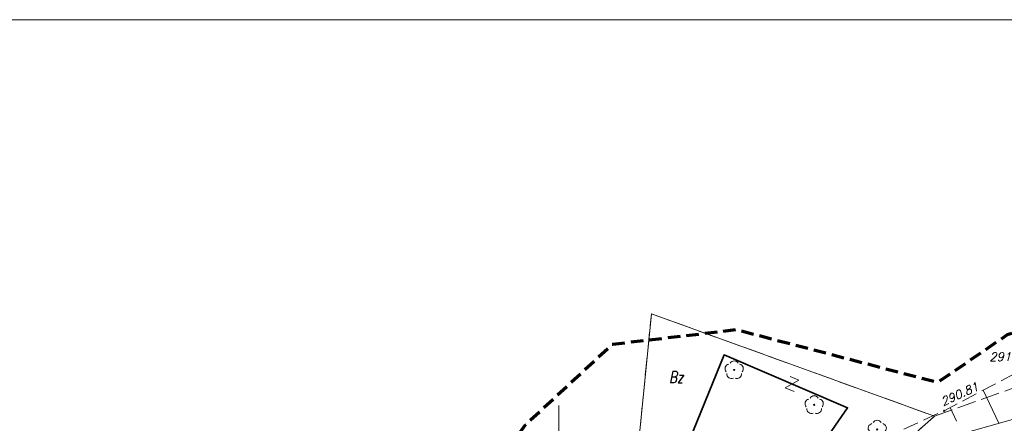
# Model space of a CAD drawing. Header units: metres. Extents: x 7477803 to 7478145, y 5500698 to 5500984.
# Tile 26 of 42: x 7477857 to 7477936, y 5500951 to 5500984. Entities that reach past the tile are written whole.
import ezdxf

# ---------------------------------------------------------------- set-up
doc = ezdxf.new("R2010")
doc.units = ezdxf.units.M
doc.header["$MEASUREMENT"] = 0
for name, pattern in [('EGBK02', [2, 1.5, -0.5]), ('EGBU01', [1, 0.5, -0.5]), ('l215_500', [2.5, 1.5, -0.4125, 0.175, -0.4125]), ('l217_500', [2, 1.5, -0.5]), ('l218_500', [1, 0.5, -0.5]), ('l641_500', [1.5, 1, -0.5]), ('l823_500', [1.75, 1.25, -0.5])]:
    doc.linetypes.add(name, pattern=pattern)
for name, color, linetype, lineweight in [('203-Punkt załamania granicy działki nie stabilizowany', 7, 'Continuous', 13), ('gr_dzialki', 7, 'Continuous', 18), ('gr_klasy', 7, 'l217_500', 18), ('gr_uzytek', 7, 'l218_500', 18), ('ogr_symb', 7, 'l901_500', 35), ('opis_uzytek', 7, 'Continuous', 18), ('pkt_wys', 7, 'Continuous', 18), ('przehaczenie', 7, 'Continuous', 18), ('robocza11', 7, 'Continuous', 18), ('robocza49', 7, 'Continuous', 18), ('rzeka', 7, 'Continuous', 18), ('skarp_wypel', 7, 'Continuous', 18), ('skarpa_gora', 7, 'l823_500', 18), ('zakresy', 7, 'l215_500', 70), ('zielen', 7, 'Continuous', 18)]:
    doc.layers.add(name, color=color, linetype=linetype, lineweight=lineweight)
doc.styles.get("Standard").update_dxf_attribs({"font": 'txt.shx', "width": 0.75})
doc.styles.add('Style-ITALIC_1250', font='ITALIC_1250.shx')
doc.linetypes.add('l901_500', pattern='A,3.75,[37,dgnlstyle-2015all.shx,S=0.002778,R=0,X=0,Y=0],3.75', length=7.5)

# ---------------------------------------------------------------- blocks, each defined once
blk = doc.blocks.new('203')
at = {"linetype": 'Continuous', "lineweight": 13}
h = blk.add_hatch(color=0, dxfattribs=at)
edge = h.paths.add_edge_path()
edge.add_arc((0, 0), 0.045, 0, 360)
blk = doc.blocks.new('922_5')
at = {"layer": 'zielen', "linetype": 'Continuous', "lineweight": 18}
h = blk.add_hatch(color=32, dxfattribs=at)
edge = h.paths.add_edge_path()
edge.add_arc((-0.001, 0), 0.05, 0, 360)
at = {"layer": 'zielen', "color": 7, "linetype": 'Continuous', "lineweight": 18}
blk.add_circle((-0.001, 0), 0.05, dxfattribs=at)
for centre, start, end in [((-0.353, 0.098), 101.99877, 221.97586), ((0.004, 0.357), 30.12432, 149.87568), ((0.361, 0.098), 318.02414, 78.00123), ((-0.215, -0.321), 174.33504, 293.76069), ((0.224, -0.321), 246.23931, 5.66496)]:
    blk.add_arc(centre, 0.375, start, end, dxfattribs=at)
blk = doc.blocks.new('801_5')
at = {"layer": 'pkt_wys', "linetype": 'Continuous', "lineweight": 18}
h = blk.add_hatch(color=254, dxfattribs=at)
edge = h.paths.add_edge_path()
edge.add_arc((0, 0), 0.05, 0, 360)
at = {"layer": 'pkt_wys', "color": 7, "linetype": 'Continuous', "lineweight": 18}
blk.add_circle((0, 0), 0.05, dxfattribs=at)
blk = doc.blocks.new('991_5_1')
at = {"layer": 'przehaczenie', "color": 7, "linetype": 'Continuous', "lineweight": 18, "flags": 128}
blk.add_lwpolyline([(-0.38, 0.5), (0.38, 0.5), (-0.38, -0.5), (0.38, -0.5)], dxfattribs=at)

msp = doc.modelspace()

# ---------------------------------------------------------------- linework, layer by layer
at = {"layer": 'gr_dzialki', "color": 96, "linetype": 'Continuous', "lineweight": 18, "flags": 128}
for points in [[(7477905.2, 5500937.01), (7477907.46, 5500959.88)], [(7477907.46, 5500959.88), (7477930.25, 5500951.63)], [(7477914.79, 5500937.8), (7477930.25, 5500951.63)]]:
    msp.add_lwpolyline(points, dxfattribs=at)
at = {"layer": 'gr_klasy', "color": 96, "linetype": 'EGBK02', "lineweight": 18, "flags": 128}
for points in [[(7477905.2, 5500937.01), (7477907.46, 5500959.88)], [(7477907.46, 5500959.88), (7477930.25, 5500951.63)], [(7477930.25, 5500951.63), (7477939.89, 5500955.07)]]:
    msp.add_lwpolyline(points, dxfattribs=at)
at = {"layer": 'gr_uzytek', "color": 96, "linetype": 'EGBU01', "lineweight": 18, "flags": 128}
msp.add_lwpolyline([(7477930.25, 5500951.63), (7477914.79, 5500937.8), (7477911.91, 5500931.81)], dxfattribs=at)
at = {"layer": 'ogr_symb', "color": 7, "linetype": 'l901_500', "lineweight": 35, "flags": 128}
msp.add_lwpolyline([(7477905.522, 5500937.143), (7477911.344, 5500935.069), (7477923.26, 5500952.316), (7477913.315, 5500956.56), (7477910.221, 5500948.909), (7477909.82, 5500947.989), (7477905.522, 5500937.143)], dxfattribs=at)
at = {"layer": 'robocza11', "color": 7, "linetype": 'Continuous', "lineweight": 18, "flags": 128}
msp.add_lwpolyline([(7478014.996, 5500697.565), (7478144.729, 5500697.565), (7478144.729, 5500983.565), (7477803.256, 5500983.565), (7477803.256, 5500697.565), (7478010.821, 5500697.565), (7478014.996, 5500697.565)], close=True, dxfattribs=at)
at = {"layer": 'robocza49', "color": 7, "linetype": 'Continuous', "lineweight": 13}
msp.add_line((7477900, 5500947.5), (7477900, 5500952.5), dxfattribs=at)
at = {"layer": 'rzeka', "color": 134, "linetype": 'Continuous', "lineweight": 18, "flags": 128}
msp.add_lwpolyline([(7477958.237, 5500959.69), (7477946.953, 5500954.328), (7477932.158, 5500950.132), (7477925.095, 5500947.293), (7477916.965, 5500936.975), (7477910.703, 5500929.638)], dxfattribs=at)
at = {"layer": 'skarp_wypel', "color": 7, "linetype": 'Continuous', "lineweight": 18}
for p, q in [((7477934.172, 5500953.726), (7477935.421, 5500951.057)), ((7477931.514, 5500952.328), (7477932.025, 5500951.235))]:
    msp.add_line(p, q, dxfattribs=at)
at = {"layer": 'skarpa_gora', "color": 7, "linetype": 'l823_500', "lineweight": 18, "flags": 128}
msp.add_lwpolyline([(7477954.915, 5500961.267), (7477949.527, 5500959.741), (7477937.672, 5500955.568), (7477931.026, 5500952.071), (7477922.66, 5500948.261), (7477921.203, 5500945.67), (7477915.569, 5500939.354), (7477913.682, 5500934.983), (7477911.207, 5500932.609), (7477909.481, 5500929.955)], dxfattribs=at)
at = {"layer": 'zakresy', "color": 8, "linetype": 'l641_500', "lineweight": 70, "flags": 128}
msp.add_lwpolyline([(7477995.059, 5500962.348), (7477983.951, 5500968.084), (7477970.781, 5500968.613), (7477936.09, 5500958.171), (7477930.511, 5500954.336), (7477914.305, 5500958.58), (7477904.32, 5500957.41), (7477897.265, 5500950.868), (7477811.424, 5500829.338), (7477936.003, 5500769.492), (7478008.982, 5500726.585), (7478019.402, 5500721.781), (7478037.95, 5500734.97), (7478039.493, 5500755.094), (7478043.98, 5500765.708), (7478067.545, 5500795.068), (7478092.109, 5500820.25), (7478076.156, 5500837.989), (7478068.105, 5500851.146), (7478061.422, 5500873.298), (7478054.135, 5500876.371), (7478039.669, 5500897.644), (7478026.36, 5500915.23), (7478015.054, 5500927.728), (7477995.059, 5500962.348)], close=True, dxfattribs=at)

# ---------------------------------------------------------------- block references
at = {"layer": '203-Punkt załamania granicy działki nie stabilizowany', "color": 7, "linetype": 'Continuous', "lineweight": 18}
for p in [(7477907.46, 5500959.88), (7477930.25, 5500951.63)]:
    msp.add_blockref('203', p, dxfattribs=at)
at = {"layer": 'pkt_wys', "color": 7, "linetype": 'Continuous', "lineweight": 18, "rotation": 0.06261750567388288}
msp.add_blockref('801_5', (7477931.026, 5500952.071), dxfattribs=at)
at = {"layer": 'przehaczenie', "color": 7, "linetype": 'Continuous', "lineweight": 18, "rotation": 336.8898655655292}
msp.add_blockref('991_5_1', (7477918.788, 5500954.224), dxfattribs=at)
at = {"layer": 'zielen', "color": 7, "linetype": 'Continuous', "lineweight": 18, "rotation": 0.06261750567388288}
for p in [(7477914.121, 5500955.353), (7477920.559, 5500952.543), (7477925.64, 5500950.565)]:
    msp.add_blockref('922_5', p, dxfattribs=at)

# ---------------------------------------------------------------- texts
at = {"layer": 'opis_uzytek', "color": 96, "linetype": 'Continuous', "lineweight": 18, "insert": (7477908.88, 5500954.307), "char_height": 0.94, "attachment_point": 7, "line_spacing_factor": 0.6}
msp.add_mtext('\\FITALIC_1250;Bz', dxfattribs=at)
at = {"layer": 'pkt_wys', "color": 7, "linetype": 'Continuous', "lineweight": 18, "style": 'Style-ITALIC_1250'}
for s, rotation, p in [('291.42', 0.06262, (7477934.666, 5500956.074)), ('290.81', 24.33706, (7477930.947, 5500952.44))]:
    msp.add_text(s, height=0.68, rotation=rotation, dxfattribs=at).set_placement(p)

doc.saveas('drawing.dxf')
